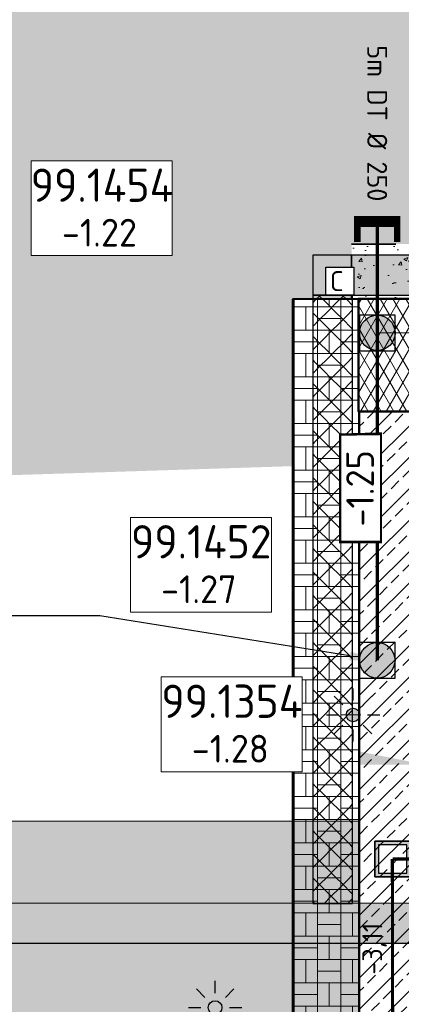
# Model space of a CAD drawing. Header units: metres. Extents: x 240159 to 241664, y 578380 to 583939.
# Tile 11 of 71: x 240230 to 240247, y 583861 to 583905. Entities that reach past the tile are written whole.
import ezdxf
from ezdxf import colors
from ezdxf.entities.mleader import LeaderData, LeaderLine
from ezdxf.enums import TextEntityAlignment as Align
from ezdxf.math import Vec2, Vec3

# ---------------------------------------------------------------- set-up
doc = ezdxf.new("R2010")
doc.units = ezdxf.units.M
doc.set_wipeout_variables(frame=1)
doc.linetypes.add('XX-HIDDEN', pattern=[4, 2, -2])
for name, color, linetype, lineweight in [('N-AL-HOOGTELABEL-S', 7, 'Continuous', 13), ('N-GV-GR-BOLLEN-A', 92, 'Continuous', 9), ('N-WE-IE-MEUBILAIR_WEGMEUBILAIR_LICHTMAST_MET_PASTEGEL-S', 7, 'Continuous', 25), ('N-WE-KL-TRACE_WENSTRACE-A', 7, 'Continuous', 25), ('N-WE-RI-BOB-T', 7, 'Continuous', 13), ('N-WE-RI-MATERIAAL_DIAMETER_LENGTE-T', 7, 'Continuous', 13), ('N-WE-RI-STROOMRICHTING-S', 7, 'Continuous', 13), ('N-WE-VH-KANTVERHARDING-GD', 4, 'Continuous', 50), ('N-WE-VH-MATERIAALGRENS-G', 7, 'XX-HIDDEN', 35), ('N-WE-VH-VERHARDING_ASFALT_DEKLAAG-A', 252, 'Continuous', 18), ('N-WE-VH-VERHARDING_BETONSTRAATSTEEN_KEIFORMAAT_GRIJS-A', 251, 'Continuous', 9), ('N-WE-VH-VERHARDING_HALFVERHARDING-A', 234, 'Continuous', 9), ('N-WE-VH-VERKANTING-S', 7, 'Continuous', 25), ('X-XX-AL-VERWIJZING-T25', 7, 'Continuous', 25)]:
    doc.layers.add(name, color=color, linetype=linetype, lineweight=lineweight)
for name, color, linetype, lineweight, true_color in [('N-WE-RI-HWA_LEIDINGINFO-S', 150, 'Continuous', 13, 0x007fff), ('N-WE-RI-HWA_PUTNUMMER-S', 150, 'Continuous', 13, 0x007fff), ('N-WE-RI-HWA_RIOOLPUT-S', 150, 'Continuous', 13, 0x007fff), ('N-WE-RI-HWA_TRANSPORTLEIDING_BETON_500-G', 150, 'Continuous', 20, 0x007fff), ('N-WE-RI-VWA_LEIDINGINFO-S', 20, 'Continuous', 13, 0xff3f00), ('N-WE-RI-VWA_PUTNUMMER-S', 20, 'Continuous', 13, 0xff3f00), ('N-WE-RI-VWA_RIOOLPUT-S', 20, 'Continuous', 13, 0xff3f00), ('N-WE-RI-VWA_TRANSPORTLEIDING_BETON_500-G', 20, 'Continuous', 20, 0xff3f00), ('N-WE-VH-VERHARDING_ASFALT_WEGCONSTRUCTIE_FIETSPAD-A', 1, 'Continuous', 18, 0xff0000), ('X-XX-AL-VERWIJZING-NUTS_C-T18', 7, 'Continuous', 25, 0x01fe01)]:
    doc.layers.add(name, color=color, linetype=linetype, lineweight=lineweight, true_color=true_color)
doc.layers.add('X-XX-AL-HULPLIJN-G', color=6, linetype='Continuous', lineweight=18, plot=False)
doc.styles.add('NLCS-ISO', font='NLCS-ISO.ttf')
doc.styles.add('NLCS-ISO-ANNOTATIEF-T25', font='NLCS-ISO.ttf', dxfattribs={"height": 2.5})
doc.styles.add('NLCS-ISO-M1000-T25', font='NLCS-ISO.ttf', dxfattribs={"height": 2.5})
pattern_1 = [(45, (0, 0), (-0.5303300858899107, 0.5303300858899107), [0.5]), (135, (0, 0), (-0.5303300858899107, -0.5303300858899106), [0.5])]
pattern_2 = [(45, (0, 0), (-0.8749916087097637, 0.8749916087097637), [0.3, -0.937425]), (135, (0, 0), (-0.8749916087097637, -0.8749916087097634), [0.3, -0.937425])]

# ---------------------------------------------------------------- blocks, each defined once
blk = doc.blocks.new('*U50')
at = {"lineweight": -3}
h = blk.add_hatch(color=256, dxfattribs=at)
h.dxf.hatch_style = 1
h.paths.add_polyline_path([(-2.000083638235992, 1.999916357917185), (-1.999916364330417, -1.999916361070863), (1.999916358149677, -1.999916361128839), (1.99991635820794, 2.000083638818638)])
h.paths.add_polyline_path([(1.599933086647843, 1.60006691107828), (1.600066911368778, -1.599933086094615), (-1.599933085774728, -1.600066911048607), (-1.600066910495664, 1.599933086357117)], flags=16)
at = {"lineweight": -3, "flags": 128}
for points in [[(-2.000083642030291, 2.000083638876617), (1.99991635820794, 2.000083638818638), (1.999916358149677, -1.999916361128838), (-2.000083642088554, -1.99991636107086)], [(2.000083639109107, -1.999916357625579), (1.99991635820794, 2.000083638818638), (-2.000083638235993, 1.999916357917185), (-1.999916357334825, -2.00008363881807)], [(1.600066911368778, -1.599933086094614), (1.599933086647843, 1.60006691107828), (-1.600066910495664, 1.599933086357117), (-1.599933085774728, -1.600066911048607)]]:
    blk.add_lwpolyline(points, close=True, dxfattribs=at)
blk = doc.blocks.new('N-SRI-PUT_HWA-SO')
h = blk.add_hatch(color=256)
h.dxf.hatch_style = 1
h.paths.add_polyline_path([(-1.999999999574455, 0, 1), (1.999999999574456, 0, 1)])
at = {"lineweight": -3, "flags": 128}
blk.add_lwpolyline([(-1.999999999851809, -2.00000000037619), (2.000000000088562, -2.000000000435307), (2.000000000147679, 1.99999999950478), (-2.00000000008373, 1.999999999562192)], close=True, dxfattribs=at)
at = {"lineweight": -3}
blk.add_circle((0, 0), 1.999999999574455, dxfattribs=at)
blk = doc.blocks.new('SRI-PUTNUMMER-SO')
blk.add_wipeout([(-18.26290233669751, 4.251051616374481), (-5.557298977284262, 4.251051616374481), (-5.557298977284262, -4.288829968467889), (-18.26290233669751, -4.288829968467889)])
blk.add_lwpolyline([(-18.26290233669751, 4.251051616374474), (-5.557298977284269, 4.251051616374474), (-5.557298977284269, -4.28882996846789), (-18.26290233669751, -4.28882996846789)], close=True)
at = {"ltscale": 0.1, "style": 'NLCS-ISO'}
blk.add_attdef('PUTNR', text='', height=3.5, dxfattribs=at).set_placement((-11.88078932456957, 2.058605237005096), align=Align.MIDDLE_CENTER)
blk.add_attdef('PUTHGT_001', (-15.75578932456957, -3.469912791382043), '', height=2.5, dxfattribs=at)
blk = doc.blocks.new('*U69')
at = {"color": 0}
blk.add_line((-0.00293714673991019, -1.259996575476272), (0.00293714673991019, 1.259996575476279), dxfattribs=at)
at = {"layer": 'N-WE-RI-STROOMRICHTING-S', "color": 0}
blk.add_solid([(-0.00293714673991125, -1.259996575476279), (0.6329354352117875, 1.258528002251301), (-0.6270611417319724, 1.261465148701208)], dxfattribs=at)
at = {"layer": 'N-WE-RI-BOB-T', "color": 0, "style": 'NLCS-ISO'}
for tag, height, p in [('BOB_RECHTS', 1.799999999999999, (-1.559648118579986, 29.26535198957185)), ('BOB_LINKS', 1.799999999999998, (-1.696678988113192, -29.51905397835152))]:
    blk.add_attdef(tag, text='', height=height, rotation=89.86643947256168, dxfattribs=at).set_placement(p, align=Align.MIDDLE_CENTER)
at = {"layer": 'N-WE-RI-MATERIAAL_DIAMETER_LENGTE-T', "color": 0, "style": 'NLCS-ISO'}
blk.add_attdef('RIOOLINFO_001', (-1.039558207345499, -11.7876087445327), '', height=1.799999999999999, rotation=89.86643947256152, dxfattribs=at)
blk = doc.blocks.new('N-SIE-WEG_LICHTMAST_SPOT-SO')
h = blk.add_hatch(color=256)
edge = h.paths.add_edge_path()
edge.add_arc((0, 0), 0.7698654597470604, 0, 360)
for p, q in [((-8.731149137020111e-10, 1.624763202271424), (-2.91038304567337e-10, 3.000000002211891)), ((-2.121320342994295, 2.121320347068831), (-1.148881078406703, 1.148881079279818)), ((1.148881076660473, 1.148881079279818), (2.121320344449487, 2.121320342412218)), ((-3.000000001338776, 4.656612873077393e-09), (-1.624763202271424, 2.328306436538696e-09)), ((1.624763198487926, -1.746229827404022e-09), (2.99999999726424, -1.164153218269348e-09)), ((-2.121320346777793, -2.121320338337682), (-1.148881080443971, -1.148881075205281)), ((-3.783497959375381e-09, -2.999999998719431), (-2.91038304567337e-09, -1.624763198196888)), ((1.148881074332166, -1.148881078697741), (2.12132034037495, -2.121320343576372))]:
    blk.add_line(p, q)
blk.add_circle((0, 0), 0.7698654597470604)
at = {"style": 'NLCS-ISO'}
blk.add_attdef('TYPE', text='', height=1.8, dxfattribs=at).set_placement((-2.91038304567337e-10, 3.000000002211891), align=Align.BOTTOM_CENTER)
blk = doc.blocks.new('N_lichtmast')
blk.add_blockref('N-SIE-WEG_LICHTMAST_SPOT-SO', (0, 0))
blk = doc.blocks.new('*U260')
blk.add_solid([(-1.239604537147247, 0.6000000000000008), (-1.239604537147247, 7.046800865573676e-16), (1.760395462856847, -6.275875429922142e-16)])
blk = doc.blocks.new('SAL-HOOGTELABEL_AANLEG-SO')
blk.add_wipeout([(-4.842599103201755, 1.7988380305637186), (4.851150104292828, 1.7988380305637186), (4.851150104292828, -1.8868584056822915), (-4.842599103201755, -1.8868584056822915)])
at = {"const_width": 0.2}
blk.add_lwpolyline([(-4.842599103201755, 1.798838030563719), (4.851150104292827, 1.798838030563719), (4.851150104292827, -1.886858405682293), (-4.842599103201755, -1.886858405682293)], close=True, dxfattribs=at)
at = {"style": 'NLCS-ISO'}
blk.add_attdef('HOOGTE', text='', height=2, dxfattribs=at).set_placement((0, 0), align=Align.MIDDLE_CENTER)
blk = doc.blocks.new('*U266')
at = {"ltscale": 0.25, "const_width": 0.576, "flags": 128}
blk.add_lwpolyline([(1.800002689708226, 1.800000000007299), (2.495606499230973e-10, 1.800000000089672), (-2.495606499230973e-10, -1.800000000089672), (1.799997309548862, -1.800000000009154)], dxfattribs=at)
blk = doc.blocks.new('*U281')
at = {"layer": 'N-WE-RI-BOB-T', "color": 0, "style": 'NLCS-ISO'}
for tag, p in [('BOB_LINKS', (-1.627863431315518, 2.383433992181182)), ('BOB_RECHTS', (-1.627863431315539, -41.57028745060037))]:
    blk.add_attdef(tag, text='', height=1.799999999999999, rotation=270, dxfattribs=at).set_placement(p, align=Align.MIDDLE_CENTER)
at = {"layer": 'N-WE-RI-MATERIAAL_DIAMETER_LENGTE-T', "color": 0, "style": 'NLCS-ISO'}
blk.add_attdef('RIOOLINFO_001', (-0.9118332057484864, 25.50393259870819), '', height=1.799999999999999, rotation=270, dxfattribs=at)

msp = doc.modelspace()

# ---------------------------------------------------------------- hatches: boundary and pattern name
at = {"layer": 'N-GV-GR-BOLLEN-A'}
h = msp.add_hatch(dxfattribs=at)
h.set_pattern_fill('AGR-BOLLEN', color=256, scale=0.5, pattern_type=2)
h.set_pattern_definition(pattern_2)
edge = h.paths.add_edge_path()
edge.add_arc((240405.7085296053, 583895.812106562), 3.039999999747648, 190.7592107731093, 260.7533052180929)
edge.add_line((240405.2200452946, 583892.8116094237), (240416.6020386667, 583892.8116094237))
edge.add_line((240416.6020386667, 583892.8116094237), (240416.6020386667, 583895.2321065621))
edge.add_line((240416.6020386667, 583895.2321065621), (240421.1020386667, 583895.2321065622))
edge.add_line((240421.1020386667, 583895.2321065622), (240421.1020386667, 583892.8116094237))
edge.add_line((240421.1020386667, 583892.8116094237), (240426.6020386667, 583892.8116094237))
edge.add_line((240426.6020386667, 583892.8116094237), (240426.6020386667, 583895.2321065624))
edge.add_line((240426.6020386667, 583895.2321065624), (240431.1020386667, 583895.2321065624))
edge.add_line((240431.1020386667, 583895.2321065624), (240431.1020386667, 583892.8116094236))
edge.add_line((240431.1020386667, 583892.8116094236), (240435.6020386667, 583892.8116094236))
edge.add_line((240435.6020386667, 583892.8116094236), (240435.6020386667, 583895.2321065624))
edge.add_line((240435.6020386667, 583895.2321065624), (240440.1020386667, 583895.2321065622))
edge.add_line((240440.1020386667, 583895.2321065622), (240440.1020386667, 583892.8116094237))
edge.add_line((240440.1020386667, 583892.8116094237), (240446.6020386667, 583892.8116094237))
edge.add_line((240446.6020386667, 583892.8116094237), (240446.6020386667, 583895.2321065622))
edge.add_line((240446.6020386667, 583895.2321065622), (240451.1020386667, 583895.2321065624))
edge.add_line((240451.1020386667, 583895.2321065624), (240451.1020386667, 583892.8116094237))
edge.add_line((240451.1020386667, 583892.8116094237), (240455.6020386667, 583892.8116094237))
edge.add_line((240455.6020386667, 583892.8116094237), (240455.6020386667, 583895.2321065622))
edge.add_line((240455.6020386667, 583895.2321065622), (240460.1020386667, 583895.2321065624))
edge.add_line((240460.1020386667, 583895.2321065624), (240460.1020386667, 583892.8116094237))
edge.add_line((240460.1020386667, 583892.8116094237), (240466.6020386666, 583892.8116094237))
edge.add_line((240466.6020386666, 583892.8116094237), (240466.6020386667, 583895.2321065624))
edge.add_line((240466.6020386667, 583895.2321065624), (240471.1020386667, 583895.2321065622))
edge.add_line((240471.1020386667, 583895.2321065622), (240471.1020386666, 583892.8116094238))
edge.add_line((240471.1020386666, 583892.8116094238), (240475.6020386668, 583892.8116094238))
edge.add_line((240475.6020386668, 583892.8116094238), (240475.6020386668, 583895.2321065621))
edge.add_line((240475.6020386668, 583895.2321065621), (240480.1020386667, 583895.232106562))
edge.add_line((240480.1020386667, 583895.232106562), (240480.1020386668, 583892.8116094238))
edge.add_line((240480.1020386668, 583892.8116094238), (240487.477083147, 583892.8116094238))
edge.add_arc((240486.3520386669, 583900.7321065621), 7.99999999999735, 278.0843356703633, 360)
edge.add_line((240494.3520386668, 583900.7321065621), (240494.3520386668, 583929.7492993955))
edge.add_line((240494.3520386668, 583929.7492993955), (240239.0993022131, 583929.7492993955))
edge.add_line((240239.0993022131, 583929.7492993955), (240210.3029927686, 583892.8116094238))
edge.add_line((240210.3029927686, 583892.8116094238), (240203.5570060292, 583884.5695619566))
edge.add_line((240203.5570060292, 583884.5695619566), (240190.1160297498, 583869.2285623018))
edge.add_line((240190.1160297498, 583869.2285623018), (240196.7636499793, 583869.2285623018))
edge.add_line((240196.7636499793, 583869.2285623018), (240210.8126136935, 583884.2285623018))
edge.add_line((240210.8126136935, 583884.2285623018), (240242.0339554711, 583885.2285623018))
edge.add_line((240242.0339554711, 583885.2285623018), (240242.0339554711, 583892.8116094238))
edge.add_line((240242.0339554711, 583892.8116094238), (240244.6839554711, 583892.8116094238))
edge.add_line((240244.6839554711, 583892.8116094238), (240244.6839554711, 583895.2321065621))
edge.add_line((240244.6839554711, 583895.2321065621), (240250.3839554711, 583895.2321065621))
edge.add_line((240250.3839554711, 583895.2321065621), (240250.3839554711, 583892.8116094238))
edge.add_line((240250.3839554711, 583892.8116094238), (240300.033955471, 583892.8116094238))
edge.add_line((240300.033955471, 583892.8116094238), (240300.033955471, 583895.2321065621))
edge.add_line((240300.033955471, 583895.2321065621), (240304.2339554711, 583895.2321065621))
edge.add_line((240304.2339554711, 583895.2321065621), (240304.2339554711, 583892.8116094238))
edge.add_line((240304.2339554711, 583892.8116094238), (240308.8839554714, 583892.8116094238))
edge.add_line((240308.8839554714, 583892.8116094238), (240308.8839554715, 583895.2321065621))
edge.add_line((240308.8839554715, 583895.2321065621), (240313.3839554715, 583895.2321065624))
edge.add_line((240313.3839554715, 583895.2321065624), (240313.3839554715, 583892.811609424))
edge.add_line((240313.3839554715, 583892.811609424), (240319.883955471, 583892.8116094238))
edge.add_line((240319.883955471, 583892.8116094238), (240319.8839554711, 583895.2321065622))
edge.add_line((240319.8839554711, 583895.2321065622), (240324.383955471, 583895.2321065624))
edge.add_line((240324.383955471, 583895.2321065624), (240324.3839554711, 583892.8116094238))
edge.add_line((240324.3839554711, 583892.8116094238), (240339.883955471, 583892.8116094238))
edge.add_line((240339.883955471, 583892.8116094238), (240339.8839554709, 583895.2321065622))
edge.add_line((240339.8839554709, 583895.2321065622), (240344.383955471, 583895.2321065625))
edge.add_line((240344.383955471, 583895.2321065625), (240344.383955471, 583892.811609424))
edge.add_line((240344.383955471, 583892.811609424), (240348.883955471, 583892.8116094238))
edge.add_line((240348.883955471, 583892.8116094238), (240348.8839554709, 583895.2321065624))
edge.add_line((240348.8839554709, 583895.2321065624), (240353.3839554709, 583895.2321065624))
edge.add_line((240353.3839554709, 583895.2321065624), (240353.383955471, 583892.8116094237))
edge.add_line((240353.383955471, 583892.8116094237), (240359.8839554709, 583892.8116094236))
edge.add_line((240359.8839554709, 583892.8116094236), (240359.883955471, 583895.2321065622))
edge.add_line((240359.883955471, 583895.2321065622), (240364.3839554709, 583895.2321065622))
edge.add_line((240364.3839554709, 583895.2321065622), (240364.383955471, 583892.8116094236))
edge.add_line((240364.383955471, 583892.8116094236), (240368.883955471, 583892.8116094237))
edge.add_line((240368.883955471, 583892.8116094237), (240368.883955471, 583895.2321065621))
edge.add_line((240368.883955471, 583895.2321065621), (240373.383955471, 583895.2321065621))
edge.add_line((240373.383955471, 583895.2321065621), (240373.383955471, 583892.8116094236))
edge.add_line((240373.383955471, 583892.8116094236), (240396.4057422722, 583892.8116094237))
edge.add_arc((240395.9222304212, 583895.7397534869), 2.967795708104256, 279.3763963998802, 370.5070737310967)
edge.add_line((240398.8402633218, 583896.2809515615), (240398.5609389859, 583897.7509056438))
edge.add_line((240398.5609389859, 583897.7509056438), (240402.1173008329, 583898.426694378))
edge.add_line((240402.1173008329, 583898.426694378), (240402.7219715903, 583895.2445933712))
h = msp.add_hatch(dxfattribs=at)
h.set_pattern_fill('AGR-BOLLEN', color=256, scale=0.5, pattern_type=2)
h.set_pattern_definition(pattern_2)
h.paths.add_polyline_path([(240227.5339554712, 583860.1321065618), (240245.0339554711, 583860.1321065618), (240245.0339554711, 583861.3321065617), (240245.0339554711, 583869.2285623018), (240189.6427170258, 583869.2285623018), (240189.6427170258, 583772.9685984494), (240163.4254639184, 583757.5112278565), (240165.9648909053, 583753.2041046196), (240216.213077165, 583782.8298183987, -0.0668693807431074), (240241.3762237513, 583793.4445577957, 0.3359254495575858), (240243.5339554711, 583796.293762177), (240243.5339554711, 583797.1321065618, 0.4142135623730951), (240240.5339554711, 583800.1321065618), (240227.5339554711, 583800.1321065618)])
at = {"layer": 'N-WE-KL-TRACE_WENSTRACE-A', "transparency": 33554559}
h = msp.add_hatch(dxfattribs=at)
h.set_pattern_fill('AKL-TRACE', color=256, scale=0.5, pattern_type=2)
h.set_pattern_definition(pattern_1)
h.paths.add_polyline_path([(240220.4339554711, 583863.7305624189), (240470.0504112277, 583863.7374133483), (240462.3821373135, 583892.9321065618), (240478.3776329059, 583892.9321065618), (240478.3776329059, 583894.7321065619), (240242.9339554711, 583894.7321065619), (240242.9339554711, 583892.9321065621), (240460.5210816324, 583892.9321065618), (240467.7166092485, 583865.5372555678), (240220.4338523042, 583865.5169707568)])
h = msp.add_hatch(dxfattribs=at)
h.set_pattern_fill('AKL-TRACE', color=256, scale=0.5, pattern_type=2)
h.set_pattern_definition(pattern_1)
h.paths.add_polyline_path([(240244.7339554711, 583892.9321065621), (240242.9339554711, 583892.9321065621), (240242.9339554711, 583865.5278588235), (240244.7339554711, 583865.5279554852)])
at = {"layer": 'N-WE-VH-VERHARDING_ASFALT_DEKLAAG-A'}
h = msp.add_hatch(dxfattribs=at)
h.set_pattern_fill('AVH-ASFALT', color=256, scale=0.5, pattern_type=2)
h.set_pattern_definition([(59.99999999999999, (0, 0), (-0.4330127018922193, 0.2500000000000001), []), (120, (0, 0), (-0.4330127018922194, -0.2499999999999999), [])])
edge = h.paths.add_edge_path()
edge.add_line((240486.3520386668, 583892.7721065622), (240405.7085296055, 583892.7721065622))
edge.add_arc((240405.7085296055, 583895.8121065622), 3.040000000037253, 190.7592107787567, 269.99999999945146, ccw=False)
edge.add_line((240402.7219715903, 583895.244593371), (240402.117300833, 583898.4266943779))
edge.add_line((240402.117300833, 583898.4266943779), (240398.560938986, 583897.7509056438))
edge.add_line((240398.560938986, 583897.7509056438), (240398.8353871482, 583896.3066125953))
edge.add_arc((240395.9222304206, 583895.7397534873), 2.96779570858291, -89.42628027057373, 11.011347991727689, ccw=False)
edge.add_line((240395.9519473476, 583892.7721065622), (240244.9939554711, 583892.7721065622))
edge.add_line((240244.9939554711, 583892.7721065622), (240244.9939554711, 583887.6921065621))
edge.add_line((240244.9939554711, 583887.6921065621), (240317.5539554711, 583887.6921065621))
edge.add_arc((240317.5539554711, 583875.652106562), 12.04000000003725, 0, 90, ccw=False)
edge.add_line((240329.5939554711, 583875.652106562), (240329.5939554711, 583865.4821065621))
edge.add_line((240329.5939554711, 583865.4821065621), (240329.5939554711, 583799.9821065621))
edge.add_arc((240326.6339554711, 583799.9821065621), 2.959999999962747, -83.33574492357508, 0, ccw=False)
edge.add_line((240326.9774667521, 583797.0421065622), (240325.9751846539, 583797.0421065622))
edge.add_line((240325.9751846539, 583797.0421065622), (240325.9751846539, 583794.4221065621))
edge.add_arc((240325.9773343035, 583791.4353718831), 2.986735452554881, -13.421607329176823, 90.04123761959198, ccw=False)
edge.add_line((240328.8824972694, 583790.7421065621), (240329.1339554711, 583792.7321065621))
edge.add_line((240329.1339554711, 583792.7321065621), (240335.1339554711, 583792.7321065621))
edge.add_arc((240343.1339554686, 583792.7321065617), 7.999999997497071, 179.9999999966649, 201.1720655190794)
edge.add_line((240335.6739554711, 583789.8427467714), (240335.6739554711, 583792.8618309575))
edge.add_arc((240338.2447597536, 583791.5247998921), 2.897703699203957, 89.05152292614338, 152.5218345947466, ccw=False)
edge.add_line((240338.2927262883, 583794.4221065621), (240338.2927262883, 583797.0421065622))
edge.add_line((240338.2927262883, 583797.0421065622), (240337.2904441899, 583797.0421065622))
edge.add_arc((240337.6339554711, 583799.9821065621), 2.959999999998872, 228.5350192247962, 263.33574491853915, ccw=False)
edge.add_line((240335.6739554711, 583797.7639992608), (240335.6739554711, 583878.652106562))
edge.add_arc((240343.7139554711, 583878.652106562), 8.040000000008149, 90, 180, ccw=False)
edge.add_line((240343.7139554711, 583886.6921065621), (240400.2335413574, 583886.6921065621))
edge.add_arc((240398.0421947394, 583884.7321065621), 2.939999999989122, 10.759210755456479, 41.81031489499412, ccw=False)
edge.add_line((240400.9305107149, 583885.280951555), (240401.1569230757, 583884.0894485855))
edge.add_line((240401.1569230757, 583884.0894485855), (240404.7123704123, 583884.7650635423))
edge.add_arc((240407.7121893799, 583884.7321065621), 3.000000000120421, 139.2066050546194, 179.3705553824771, ccw=False)
edge.add_line((240405.440978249, 583886.6921065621), (240455.9345118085, 583886.6921065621))
edge.add_arc((240455.9345118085, 583874.652106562), 12.04000000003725, 14.716872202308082, 90, ccw=False)
edge.add_line((240467.5795153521, 583877.7107815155), (240471.8532682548, 583861.4397267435))
edge.add_line((240471.8532682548, 583861.4397267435), (240477.7338016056, 583862.9843067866))
edge.add_line((240477.7338016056, 583862.9843067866), (240472.9041634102, 583881.3717310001))
edge.add_arc((240477.7788160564, 583882.652106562), 5.040000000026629, 90, 194.7168722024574, ccw=False)
edge.add_line((240477.7788160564, 583887.6921065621), (240486.3520386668, 583887.6921065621))
edge.add_line((240486.3520386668, 583887.6921065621), (240486.3520386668, 583892.7721065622))
at = {"layer": 'N-WE-VH-VERHARDING_ASFALT_WEGCONSTRUCTIE_FIETSPAD-A'}
h = msp.add_hatch(dxfattribs=at)
h.set_pattern_fill('AVH-ASFALT_LAAG2-D', color=256, scale=10, pattern_type=2)
h.set_pattern_definition([(45, (239382.4912602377, 582842.6402525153), (-0.7071067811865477, 0.7071067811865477), []), (45, (239383.0912602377, 582842.6402525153), (-0.7071067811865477, 0.7071067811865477), [0.5, -0.25])])
h.paths.add_polyline_path([(240245.0339554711, 583861.3321065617), (240245.0339554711, 583860.1321065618), (240248.0339554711, 583860.1321065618), (240248.0339554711, 583861.3321065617), (240248.0339554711, 583884.7321065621, -0.3671023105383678), (240250.5456932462, 583887.6921065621), (240245.0339554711, 583887.6921065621)])
at = {"layer": 'N-WE-VH-VERHARDING_BETONSTRAATSTEEN_KEIFORMAAT_GRIJS-A'}
h = msp.add_hatch(dxfattribs=at)
h.set_pattern_fill('AVH-BSS_KEIFORMAAT_BLOK', color=256, scale=5, pattern_type=2)
h.set_pattern_definition([(0, (0, 0), (0, 1.05), []), (0, (0, 0.525), (1.05, 1.05), [1.05, -1.05]), (90, (0, 0), (-1.05, 6.429395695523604e-17), []), (90, (-0.525, 0), (-1.05, 1.05), [1.05, -1.05])])
h.paths.add_polyline_path([(240245.0339554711, 583887.6921065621), (240244.9939554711, 583887.6921065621), (240244.9939554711, 583892.7721065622), (240242.0339554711, 583892.7521065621), (240242.0339554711, 583860.1321065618), (240245.0339554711, 583860.1321065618), (240245.0339554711, 583861.3321065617)])
at = {"layer": 'N-WE-VH-VERHARDING_HALFVERHARDING-A'}
h = msp.add_hatch(dxfattribs=at)
h.set_pattern_fill('AVH-HALFVERHARDING', color=256, scale=0.25, pattern_type=2)
h.set_pattern_definition([(49.99999999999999, (240250.3839554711, 583893.9821065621), (1.793150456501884, -0.1568803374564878), [0.1875, -2.0625]), (355, (240250.3839554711, 583893.9821065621), (-0.3468783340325, 1.88048033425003), [0.15, -1.65]), (100.4514, (240250.5333846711, 583893.9690332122), (1.446273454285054, 1.723598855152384), [0.159350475, -1.75285528]), (46.18420000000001, (240250.3839554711, 583894.4821065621), (2.668102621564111, -0.4137975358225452), [0.28125, -3.09375]), (96.6356, (240250.6062973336, 583894.4476232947), (2.336656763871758, 2.435294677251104), [0.23902572, -2.6292825]), (351.1842, (240250.3839554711, 583894.4821065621), (2.336654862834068, 2.435296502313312), [0.225, -2.475]), (21, (240250.6339554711, 583894.3571065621), (1.492267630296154, -1.006547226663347), [0.1875, -2.0625]), (326.0000000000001, (240250.6339554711, 583894.3571065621), (0.6082883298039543, 1.812875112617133), [0.15, -1.65]), (71.4514, (240250.7583110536, 583894.2732275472), (2.100556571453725, 0.806326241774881), [0.159350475, -1.75285528]), (37.50000000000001, (240250.3839554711, 583893.9821065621), (0.03039963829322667, 0.8322346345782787), [0, -1.63, 0, -1.675, 0, -1.65625]), (7.499999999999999, (240250.3839554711, 583893.9821065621), (0.6576738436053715, 0.9860292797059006), [0, -0.955, 0, -1.5925, 0, -0.63125]), (327.5, (240249.8264554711, 583893.9821065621), (1.334556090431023, -0.05638717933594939), [0, -0.625, 0, -1.95, 0, -2.5875]), (317.5, (240249.5764554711, 583893.9821065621), (1.457965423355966, 0.2502624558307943), [0, -0.8125, 0, -1.295, 0, -1.8375])])
h.paths.add_polyline_path([(240250.3839554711, 583892.7721065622), (240250.3839554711, 583895.2321065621), (240244.6839554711, 583895.2321065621), (240244.6839554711, 583892.7321065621), (240244.9939554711, 583892.7721065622)])

# ---------------------------------------------------------------- linework, layer by layer
at = {"layer": 'N-WE-KL-TRACE_WENSTRACE-A', "transparency": 33554559, "flags": 128}
msp.add_lwpolyline([(240220.4339554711, 583863.7305624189), (240470.0504112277, 583863.7374133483), (240462.3821373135, 583892.9321065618), (240478.3776329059, 583892.9321065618), (240478.3776329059, 583894.7321065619), (240242.9339554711, 583894.7321065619), (240242.9339554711, 583892.9321065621), (240460.5210816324, 583892.9321065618), (240467.7166092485, 583865.5372555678), (240220.4338523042, 583865.5169707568)], close=True, dxfattribs=at)
at = {"layer": 'N-WE-KL-TRACE_WENSTRACE-A', "transparency": 33554559}
msp.add_lwpolyline([(240244.7339554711, 583892.9321065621), (240242.9339554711, 583892.9321065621), (240242.9339554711, 583865.5278588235), (240244.7339554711, 583865.5279554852)], close=True, dxfattribs=at)
at = {"layer": 'N-WE-RI-HWA_TRANSPORTLEIDING_BETON_500-G'}
msp.add_line((240245.845184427, 583891.2321065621), (240487.389061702, 583891.2321065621), dxfattribs=at)
at = {"layer": 'N-WE-RI-HWA_TRANSPORTLEIDING_BETON_500-G', "const_width": 0.15, "flags": 128}
for points in [[(240245.845184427, 583891.2321065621), (240245.845184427, 583896.2321065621)], [(240245.845184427, 583891.2321065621), (240245.8436304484, 583876.4800000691)]]:
    msp.add_lwpolyline(points, dxfattribs=at)
at = {"layer": 'N-WE-RI-VWA_TRANSPORTLEIDING_BETON_500-G', "const_width": 0.15, "flags": 128}
for points in [[(240246.5299844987, 583867.5280519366), (240246.5339554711, 583793.5819168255)], [(240474.1840804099, 583867.5402208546), (240246.5339554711, 583867.5280521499)]]:
    msp.add_lwpolyline(points, dxfattribs=at)
at = {"layer": 'N-WE-VH-KANTVERHARDING-GD', "ltscale": 0.1}
msp.add_lwpolyline([(240328.8411923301, 583790.7421065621, 0.4547425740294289), (240326.3186959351, 583794.4221065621), (240325.9751846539, 583794.4221065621), (240325.9751846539, 583797.0421065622), (240326.9774667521, 583797.0421065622, 0.3805422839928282), (240329.5939554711, 583799.9821065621), (240329.5939554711, 583865.4821065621), (240329.5939554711, 583875.652106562, 0.414213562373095), (240317.5539554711, 583887.6921065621), (240244.9939554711, 583887.6921065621), (240244.9939554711, 583892.7721065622), (240395.9519473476, 583892.7721065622, 0.4659536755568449), (240398.8402633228, 583896.280951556), (240398.560938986, 583897.7509056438), (240402.117300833, 583898.4266943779), (240402.7219715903, 583895.244593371, 0.3602232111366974), (240405.7085296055, 583892.7721065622), (240486.3520386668, 583892.7721065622), (240486.3520386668, 583887.6921065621), (240477.7788160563, 583887.6921065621, 0.4916105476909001), (240472.9041634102, 583881.3717310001), (240484.1505438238, 583838.5544516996, 0.4277223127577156), (240499.284096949, 583830.1767715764), (240571.31317646, 583852.6758592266, -0.0758344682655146)], format="xyb", dxfattribs=at)
at = {"layer": 'N-WE-VH-KANTVERHARDING-GD', "flags": 128}
msp.add_lwpolyline([(240242.0339554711, 583860.1321065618), (240242.0339554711, 583892.7521065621), (240244.9939554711, 583892.7721065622)], dxfattribs=at)
msp.add_lwpolyline([(240245.0339554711, 583887.732106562), (240245.0339554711, 583861.3321065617), (240245.0339554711, 583860.1321065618), (240227.5339554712, 583860.1321065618), (240227.5339554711, 583800.1321065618), (240240.5339554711, 583800.1321065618, -0.414213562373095), (240243.5339554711, 583797.1321065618), (240243.5339554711, 583796.293762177, -0.3389884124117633), (240241.3448366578, 583793.4359059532)], format="xyb", dxfattribs=at)
at = {"layer": 'N-WE-VH-MATERIAALGRENS-G'}
for p, q in [((240244.6839554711, 583892.7321065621), (240244.6839554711, 583895.2321065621)), ((240244.6839554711, 583895.2321065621), (240250.3839554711, 583895.2321065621)), ((240244.6839554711, 583892.7321065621), (240244.9939554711, 583892.7721065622))]:
    msp.add_line(p, q, dxfattribs=at)
at = {"layer": 'X-XX-AL-HULPLIJN-G'}
msp.add_lwpolyline([(240245.0339554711, 583869.2285623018), (240189.6427170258, 583869.2285623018), (240189.6427170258, 583772.9685984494), (240163.4254639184, 583757.5112278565), (240165.9648909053, 583753.2041046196)], dxfattribs=at)

# ---------------------------------------------------------------- block references
at = {"layer": 'N-WE-IE-MEUBILAIR_WEGMEUBILAIR_LICHTMAST_MET_PASTEGEL-S', "xscale": 0.4, "yscale": 0.4, "zscale": 0.4}
for p in [(240244.753981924, 583874.0170546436), (240238.5339554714, 583860.8321065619)]:
    msp.add_blockref('N_lichtmast', p, dxfattribs=at)
at = {"layer": 'N-WE-RI-HWA_LEIDINGINFO-S'}
ref = msp.add_blockref('*U281', (240245.845184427, 583893.7321065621), dxfattribs=dict(at, xscale=0.5, yscale=0.5, zscale=0.5))
ref.add_attrib('RIOOLINFO_001', '5m DT %%C 250', (240245.3892678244, 583904.1890728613), dxfattribs={"layer": 'N-WE-RI-MATERIAAL_DIAMETER_LENGTE-T', "color": 0, "height": 0.8999999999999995, "rotation": 270, "style": 'NLCS-ISO'})
at = {"layer": 'N-WE-RI-HWA_RIOOLPUT-S', "xscale": 0.4, "yscale": 0.4, "zscale": 0.4}
for p in [(240245.845184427, 583891.2321065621), (240245.8436304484, 583876.4800000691)]:
    msp.add_blockref('N-SRI-PUT_HWA-SO', p, dxfattribs=at)
at = {"layer": 'N-WE-RI-HWA_TRANSPORTLEIDING_BETON_500-G', "xscale": 0.5, "yscale": 0.5, "zscale": 0.5, "rotation": 270}
msp.add_blockref('*U266', (240245.845184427, 583896.2321065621), dxfattribs=at)
at = {"layer": 'N-WE-RI-VWA_RIOOLPUT-S', "xscale": 0.4, "yscale": 0.4, "zscale": 0.4}
msp.add_blockref('*U50', (240246.5339942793, 583867.5280547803), dxfattribs=at)
at = {"layer": 'N-WE-VH-VERKANTING-S'}
msp.add_blockref('*U260', (240246.2735600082, 583871.7725235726), dxfattribs=at)

# ---------------------------------------------------------------- next in the draw order: block references
at = {"layer": 'N-WE-RI-HWA_PUTNUMMER-S'}
ref = msp.add_blockref('SRI-PUTNUMMER-SO', (240239.3747662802, 583896.8583521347), dxfattribs=dict(at, xscale=0.5, yscale=0.5, zscale=0.5))
ref.add_attrib('PUTNR', '99.1454', dxfattribs={"layer": '0', "ltscale": 0.1, "height": 1.5, "style": 'NLCS-ISO'}).set_placement((240233.4343716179, 583897.8876547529), align=Align.MIDDLE_CENTER)
ref.add_attrib('PUTHGT_001', '-1.22', (240231.6218716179, 583895.1233957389), dxfattribs={"layer": '0', "ltscale": 0.1, "height": 1.25, "style": 'NLCS-ISO'})
ref = msp.add_blockref('SRI-PUTNUMMER-SO', (240243.8462325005, 583880.7928596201), dxfattribs=dict(at, xscale=0.5, yscale=0.5, zscale=0.5))
ref.add_attrib('PUTNR', '99.1452', dxfattribs={"layer": '0', "ltscale": 0.1, "height": 1.5, "style": 'NLCS-ISO'}).set_placement((240237.9058378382, 583881.8221622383), align=Align.MIDDLE_CENTER)
ref.add_attrib('PUTHGT_001', '-1.27', (240236.0933378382, 583879.0579032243), dxfattribs={"layer": '0', "ltscale": 0.1, "height": 1.25, "style": 'NLCS-ISO'})

# ---------------------------------------------------------------- next in the draw order: texts
at = {"layer": 'X-XX-AL-VERWIJZING-NUTS_C-T18', "insert": (240243.7099646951, 583894.0156672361), "char_height": 0.9, "width": 0.9, "attachment_point": 1, "style": 'NLCS-ISO-ANNOTATIEF-T25', "bg_fill": 19, "box_fill_scale": 1.2, "bg_fill_color": 256, "bg_fill_transparency": 0}
msp.add_mtext('C', dxfattribs=at)

# ---------------------------------------------------------------- next in the draw order: leaders
at = {"layer": 'X-XX-AL-VERWIJZING-T25'}
ml = msp.add_multileader_mtext('Standard', dxfattribs=at)
ml.set_content('Aanbrengen put 1000x1000 in bestaande duiker^JInclusief tijdelijk opnemen uitstroombak en gedeelte van duiker Ø600', color=256, style='NLCS-ISO-ANNOTATIEF-T25')
ml.set_leader_properties(color=256, linetype='ByLayer', lineweight=-1)
ml.build(insert=Vec2(0, 0))
ml.multileader.update_dxf_attribs({"text_left_attachment_type": 5, "text_right_attachment_type": 5, "dogleg_length": 2.5, "arrow_head_size": 1.25, "scale": 0.5})
ctx = ml.context
ctx.base_point, ctx.scale, ctx.char_height, ctx.arrow_head_size, ctx.landing_gap_size, ctx.plane_origin = Vec3(240204.9231146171, 583878.4876646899), 0.5, 1.25, 1.25, 0.45, Vec3(240218.6370334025, 583895.0534958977)
ctx.left_attachment, ctx.right_attachment = 5, 5
notes = []
notes.append((ctx, [(0, (1, 1, 0), (240233.332102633, 583878.4876646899), (-1, 0), 7.508988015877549, [(0, [(240245.8437028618, 583876.4786215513)], 0, [])])]))
ctx.mtext.insert, ctx.mtext.width, ctx.mtext.flow_direction = Vec3(240205.3731146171, 583888.3209980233), 20.30076684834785, 5
ctx.mtext.has_bg_fill, ctx.mtext.bg_color, ctx.mtext.bg_scale_factor, ctx.mtext.bg_transparency, ctx.mtext.use_window_bg_color = 1, -1027028792, 1.5, 0, 1
for ctx, leaders in notes:
    for number, flags, end, landing, length, lines in leaders:
        leader = LeaderData()
        leader.index, (leader.has_last_leader_line, leader.has_dogleg_vector, leader.attachment_direction) = number, flags
        leader.last_leader_point, leader.dogleg_vector, leader.dogleg_length = Vec3(end), Vec3(landing), length
        for number, points, colour, breaks in lines:
            line = LeaderLine()
            line.index, line.vertices, line.color, line.breaks = number, Vec3.list(points), colors.encode_raw_color(colour), breaks
            leader.lines.append(line)
        ctx.leaders.append(leader)

# ---------------------------------------------------------------- next in the draw order: block references
at = {"layer": 'N-AL-HOOGTELABEL-S'}
ref = msp.add_blockref('SAL-HOOGTELABEL_AANLEG-SO', (240245.0678939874, 583884.2285623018), dxfattribs=dict(at, xscale=-0.5, yscale=0.5, zscale=0.5, rotation=90.00000001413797))
ref.add_attrib('HOOGTE', '-1.25', dxfattribs={"layer": '0', "height": 1.25, "rotation": 90.00000001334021, "style": 'NLCS-ISO-M1000-T25'}).set_placement((240245.0678939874, 583884.2285623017), align=Align.MIDDLE_CENTER)
at = {"layer": 'N-WE-RI-VWA_LEIDINGINFO-S'}
ref = msp.add_blockref('*U69', (240246.4866146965, 583848.9229882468), dxfattribs=dict(at, xscale=0.5, yscale=0.5, zscale=0.5))
ref.add_attrib('RIOOLINFO_001', '37m PVC %%C 250', (240245.9706119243, 583844.6491794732), dxfattribs={"layer": 'N-WE-RI-MATERIAAL_DIAMETER_LENGTE-T', "color": 0, "height": 0.8999999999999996, "rotation": 89.86643947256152, "style": 'NLCS-ISO'})
ref.add_attrib('BOB_LINKS_001', '-3,17', (240245.9951797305, 583832.8351256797), dxfattribs={"layer": 'N-WE-RI-BOB-T', "color": 0, "height": 0.8999999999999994, "rotation": 89.86643947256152, "style": 'NLCS-ISO'})
ref.add_attrib('BOB_RECHTS_001', '-3,11', (240246.0639049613, 583862.317328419), dxfattribs={"layer": 'N-WE-RI-BOB-T', "color": 0, "height": 0.8999999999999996, "rotation": 89.86643947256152, "style": 'NLCS-ISO'})
at = {"layer": 'N-WE-RI-VWA_PUTNUMMER-S'}
ref = msp.add_blockref('SRI-PUTNUMMER-SO', (240245.2321466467, 583873.6069220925), dxfattribs=dict(at, xscale=0.5, yscale=0.5, zscale=0.5))
ref.add_attrib('PUTNR', '99.1354', dxfattribs={"layer": '0', "ltscale": 0.1, "height": 1.5, "style": 'NLCS-ISO'}).set_placement((240239.2917519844, 583874.6362247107), align=Align.MIDDLE_CENTER)
ref.add_attrib('PUTHGT_001', '-1.28', (240237.4792519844, 583871.8719656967), dxfattribs={"layer": '0', "ltscale": 0.1, "height": 1.25, "style": 'NLCS-ISO'})

doc.saveas('drawing.dxf')
